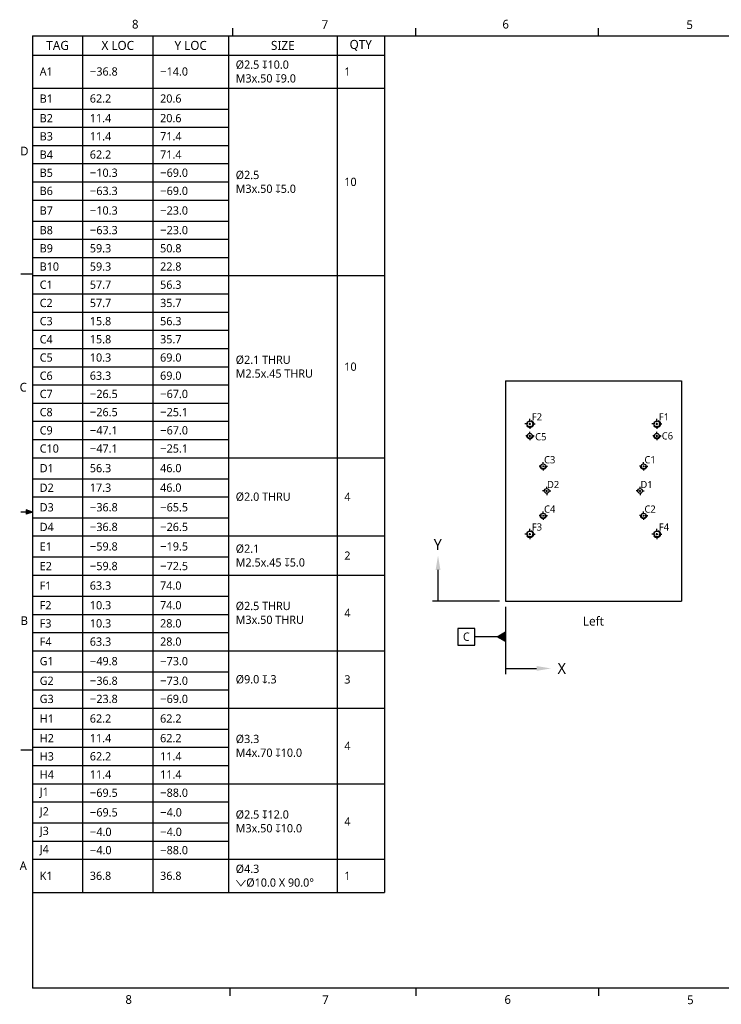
# Model space of a CAD drawing. Extents: x 0.3 to 39, y 0.1 to 10.9.
# Tile 3 of 4: x 22.3 to 30, y 0.1 to 10.9. Entities that reach past the tile are written whole.
import ezdxf

# ---------------------------------------------------------------- set-up
doc = ezdxf.new("R2010")
doc.units = 0
doc.header["$LTSCALE"] = 0.5
doc.header["$MEASUREMENT"] = 0
doc.linetypes.add('CENTER', pattern=[0.72, 0.45, -0.09, 0.09, -0.09])
doc.linetypes.add('HIDDEN', pattern=[0.15, 0.1, -0.05])
for name, color, linetype in [('ANNOTATION_LINES', 7, 'CONTINUOUS'), ('ANNOTATION_TEXT', 7, 'CONTINUOUS'), ('BORDER_FRAME', 7, 'CONTINUOUS'), ('CENTERMARKS', 7, 'CONTINUOUS'), ('ORIGIN_INDICATORS', 7, 'CONTINUOUS'), ('SKETCHED_GEOMETRY', 7, 'CONTINUOUS'), ('SURFACE_THREAD_SYMBOLS_ON_', 7, 'HIDDEN'), ('TABLES', 7, 'CONTINUOUS'), ('VISIBLE', 7, 'CONTINUOUS')]:
    doc.layers.add(name, color=color, linetype=linetype)
doc.styles.add('ONSHAPE-CUSTOM-STYLE-NOT00', font='NotoSans-Regular.ttf')
doc.styles.add('ONSHAPE-CUSTOM-STYLE-NOT01', font='NotoSans-Regular.ttf')
doc.styles.add('ONSHAPE-CUSTOM-STYLE-NOT02', font='NotoSans-Regular.ttf')
doc.styles.add('ONSHAPE-CUSTOM-STYLE-NOT06', font='NotoSans-Regular.ttf')
doc.styles.add('ONSHAPE-CUSTOM-STYLE-NOTEN', font='NotoSans-Regular.ttf')
doc.styles.add('ONSHAPE-CUSTOM-STYLE-NOTEO', font='NotoSans-Regular.ttf')
doc.styles.add('ONSHAPE-CUSTOM-STYLE-NOTEP', font='NotoSans-Regular.ttf')
doc.styles.add('ONSHAPE-CUSTOM-STYLE-NOTEQ', font='NotoSans-Regular.ttf')
doc.styles.add('ONSHAPE-CUSTOM-STYLE-NOTEW', font='NotoSans-Regular.ttf')
doc.styles.add('ONSHAPE-CUSTOM-STYLE-NOTEX', font='NotoSans-Regular.ttf')
doc.styles.add('ONSHAPE-CUSTOM-STYLE-NOTEY', font='NotoSans-Regular.ttf')
doc.styles.add('ONSHAPE-CUSTOM-STYLE-NOTEZ', font='NotoSans-Regular.ttf')
doc.styles.add('ONSHAPE-STANDARD', font='NotoSans-Regular.ttf')
doc.styles.add('ONSHAPE-STANDARD-HOLE-TAG', font='Noto Sans', dxfattribs={"height": 0.07874})
doc.styles.add('ONSHAPE-STANDARD-HOLETABL0', font='Noto Sans')
doc.styles.add('ONSHAPE-STANDARD-HOLETABLE', font='Noto Sans')
doc.styles.add('ONSHAPE-STANDARD-VIEW-LABE', font='Noto Sans', dxfattribs={"height": 0.098425})

# ---------------------------------------------------------------- blocks, each defined once
blk = doc.blocks.new('*T11')
at = {"layer": 'TABLES', "color": 0, "linetype": 'BYBLOCK'}
for p, q in [((0, 0), (3.855, 0)), ((0, 0), (0, -9.385)), ((0.549, 0), (0.549, -9.385)), ((1.319, 0), (1.319, -9.385)), ((2.147, 0), (2.147, -2.627)), ((3.337, 0), (3.337, -2.627)), ((3.855, 0), (3.855, -9.385)), ((0, -0.21), (3.855, -0.21)), ((0, -0.572), (3.855, -0.572)), ((0, -0.802), (2.147, -0.802)), ((0, -1.001), (2.147, -1.001)), ((0, -1.201), (2.147, -1.201)), ((0, -1.4), (2.147, -1.4)), ((0, -1.6), (2.147, -1.6)), ((0, -1.799), (2.147, -1.799)), ((0, -2.029), (2.147, -2.029)), ((0, -2.228), (2.147, -2.228)), ((0, -2.428), (2.147, -2.428)), ((0, -2.627), (3.855, -2.627)), ((2.147, -2.627), (2.147, -4.622)), ((3.337, -2.627), (3.337, -4.622)), ((0, -2.827), (2.147, -2.827)), ((0, -3.026), (2.147, -3.026)), ((0, -3.226), (2.147, -3.226)), ((0, -3.425), (2.147, -3.425)), ((0, -3.625), (2.147, -3.625)), ((0, -3.824), (2.147, -3.824)), ((0, -4.024), (2.147, -4.024)), ((0, -4.223), (2.147, -4.223)), ((0, -4.423), (2.147, -4.423)), ((0, -4.622), (3.855, -4.622)), ((2.147, -4.622), (2.147, -5.48)), ((3.337, -4.622), (3.337, -5.48)), ((0, -4.852), (2.147, -4.852)), ((0, -5.051), (2.147, -5.051)), ((0, -5.281), (2.147, -5.281)), ((0, -5.48), (3.855, -5.48)), ((2.147, -5.48), (2.147, -5.909)), ((3.337, -5.48), (3.337, -5.909)), ((0, -5.71), (2.147, -5.71)), ((0, -5.909), (3.855, -5.909)), ((2.147, -5.909), (2.147, -6.738)), ((3.337, -5.909), (3.337, -6.738)), ((0, -6.139), (2.147, -6.139)), ((0, -6.339), (2.147, -6.339)), ((0, -6.538), (2.147, -6.538)), ((0, -6.738), (3.855, -6.738)), ((2.147, -6.738), (2.147, -7.366)), ((3.337, -6.738), (3.337, -7.366)), ((0, -6.967), (2.147, -6.967)), ((0, -7.167), (2.147, -7.167)), ((0, -7.366), (3.855, -7.366)), ((2.147, -7.366), (2.147, -8.194)), ((3.337, -7.366), (3.337, -8.194)), ((0, -7.596), (2.147, -7.596)), ((0, -7.795), (2.147, -7.795)), ((0, -7.995), (2.147, -7.995)), ((0, -8.194), (3.855, -8.194)), ((2.147, -8.194), (2.147, -9.022)), ((3.337, -8.194), (3.337, -9.022)), ((0, -8.394), (2.147, -8.394)), ((0, -8.623), (2.147, -8.623)), ((0, -8.823), (2.147, -8.823)), ((0, -9.022), (3.855, -9.022)), ((2.147, -9.022), (2.147, -9.385)), ((3.337, -9.022), (3.337, -9.385)), ((0, -9.385), (3.855, -9.385))]:
    blk.add_line(p, q, dxfattribs=at)
at = {"layer": 'TABLES', "color": 7}
for s, insert, char_height, width, attachment_point, style in [('{TAG}', (0.275, -0.105), 0.0984, 0.3916, 5, 'ONSHAPE-STANDARD-HOLETABLE'), ('{X LOC}', (0.934, -0.105), 0.0984, 0.61278, 5, 'ONSHAPE-STANDARD-HOLETABLE'), ('{Y LOC}', (1.733, -0.105), 0.0984, 0.67012, 5, 'ONSHAPE-STANDARD-HOLETABLE'), ('{SIZE}', (2.742, -0.105), 0.0984, 1.0324, 5, 'ONSHAPE-STANDARD-HOLETABLE'), ('{QTY}', (3.596, -0.105), 0.0984, 0.3609, 5, 'ONSHAPE-STANDARD-HOLETABLE'), ('Ø2.5 {\\FGDT.SHX;x}10.0\\PM3x.50 {\\FGDT.SHX;x}9.0', (2.226, -0.391), 0.09055, 1.0324, 4, 'ONSHAPE-STANDARD-HOLETABL0'), ('{A1}', (0.079, -0.391), 0.0906, 0.3916, 4, 'ONSHAPE-STANDARD-HOLETABL0'), ('{−36.8}', (0.628, -0.391), 0.0906, 0.61278, 4, 'ONSHAPE-STANDARD-HOLETABL0'), ('{−14.0}', (1.398, -0.391), 0.0906, 0.67012, 4, 'ONSHAPE-STANDARD-HOLETABL0'), ('{1}', (3.416, -0.391), 0.0906, 0.3609, 4, 'ONSHAPE-STANDARD-HOLETABL0'), ('{B1}', (0.079, -0.687), 0.0906, 0.3916, 4, 'ONSHAPE-STANDARD-HOLETABL0'), ('{62.2}', (0.628, -0.687), 0.0906, 0.61278, 4, 'ONSHAPE-STANDARD-HOLETABL0'), ('{20.6}', (1.398, -0.687), 0.0906, 0.67012, 4, 'ONSHAPE-STANDARD-HOLETABL0'), ('{B2}', (0.079, -0.902), 0.0906, 0.3916, 4, 'ONSHAPE-STANDARD-HOLETABL0'), ('{11.4}', (0.628, -0.902), 0.0906, 0.61278, 4, 'ONSHAPE-STANDARD-HOLETABL0'), ('{20.6}', (1.398, -0.902), 0.0906, 0.67012, 4, 'ONSHAPE-STANDARD-HOLETABL0'), ('{B3}', (0.079, -1.101), 0.0906, 0.3916, 4, 'ONSHAPE-STANDARD-HOLETABL0'), ('{11.4}', (0.628, -1.101), 0.0906, 0.61278, 4, 'ONSHAPE-STANDARD-HOLETABL0'), ('{71.4}', (1.398, -1.101), 0.0906, 0.67012, 4, 'ONSHAPE-STANDARD-HOLETABL0'), ('{B4}', (0.079, -1.301), 0.0906, 0.3916, 4, 'ONSHAPE-STANDARD-HOLETABL0'), ('{62.2}', (0.628, -1.301), 0.0906, 0.61278, 4, 'ONSHAPE-STANDARD-HOLETABL0'), ('{71.4}', (1.398, -1.301), 0.0906, 0.67012, 4, 'ONSHAPE-STANDARD-HOLETABL0'), ('{B5}', (0.079, -1.5), 0.0906, 0.3916, 4, 'ONSHAPE-STANDARD-HOLETABL0'), ('{−10.3}', (0.628, -1.5), 0.0906, 0.61278, 4, 'ONSHAPE-STANDARD-HOLETABL0'), ('{−69.0}', (1.398, -1.5), 0.0906, 0.67012, 4, 'ONSHAPE-STANDARD-HOLETABL0'), ('Ø2.5\\PM3x.50 {\\FGDT.SHX;x}5.0', (2.226, -1.6), 0.09055, 1.0324, 4, 'ONSHAPE-STANDARD-HOLETABL0'), ('{10}', (3.416, -1.6), 0.0906, 0.3609, 4, 'ONSHAPE-STANDARD-HOLETABL0'), ('{B6}', (0.079, -1.699), 0.0906, 0.3916, 4, 'ONSHAPE-STANDARD-HOLETABL0'), ('{−63.3}', (0.628, -1.699), 0.0906, 0.61278, 4, 'ONSHAPE-STANDARD-HOLETABL0'), ('{−69.0}', (1.398, -1.699), 0.0906, 0.67012, 4, 'ONSHAPE-STANDARD-HOLETABL0'), ('{B7}', (0.079, -1.914), 0.0906, 0.3916, 4, 'ONSHAPE-STANDARD-HOLETABL0'), ('{−10.3}', (0.628, -1.914), 0.0906, 0.61278, 4, 'ONSHAPE-STANDARD-HOLETABL0'), ('{−23.0}', (1.398, -1.914), 0.0906, 0.67012, 4, 'ONSHAPE-STANDARD-HOLETABL0'), ('{B8}', (0.079, -2.129), 0.0906, 0.3916, 4, 'ONSHAPE-STANDARD-HOLETABL0'), ('{−63.3}', (0.628, -2.129), 0.0906, 0.61278, 4, 'ONSHAPE-STANDARD-HOLETABL0'), ('{−23.0}', (1.398, -2.129), 0.0906, 0.67012, 4, 'ONSHAPE-STANDARD-HOLETABL0'), ('{B9}', (0.079, -2.328), 0.0906, 0.3916, 4, 'ONSHAPE-STANDARD-HOLETABL0'), ('{59.3}', (0.628, -2.328), 0.0906, 0.61278, 4, 'ONSHAPE-STANDARD-HOLETABL0'), ('{50.8}', (1.398, -2.328), 0.0906, 0.67012, 4, 'ONSHAPE-STANDARD-HOLETABL0'), ('{B10}', (0.079, -2.528), 0.0906, 0.3916, 4, 'ONSHAPE-STANDARD-HOLETABL0'), ('{59.3}', (0.628, -2.528), 0.0906, 0.61278, 4, 'ONSHAPE-STANDARD-HOLETABL0'), ('{22.8}', (1.398, -2.528), 0.0906, 0.67012, 4, 'ONSHAPE-STANDARD-HOLETABL0'), ('{C1}', (0.079, -2.727), 0.0906, 0.3916, 4, 'ONSHAPE-STANDARD-HOLETABL0'), ('{57.7}', (0.628, -2.727), 0.0906, 0.61278, 4, 'ONSHAPE-STANDARD-HOLETABL0'), ('{56.3}', (1.398, -2.727), 0.0906, 0.67012, 4, 'ONSHAPE-STANDARD-HOLETABL0'), ('{C2}', (0.079, -2.927), 0.0906, 0.3916, 4, 'ONSHAPE-STANDARD-HOLETABL0'), ('{57.7}', (0.628, -2.927), 0.0906, 0.61278, 4, 'ONSHAPE-STANDARD-HOLETABL0'), ('{35.7}', (1.398, -2.927), 0.0906, 0.67012, 4, 'ONSHAPE-STANDARD-HOLETABL0'), ('{C3}', (0.079, -3.126), 0.0906, 0.3916, 4, 'ONSHAPE-STANDARD-HOLETABL0'), ('{15.8}', (0.628, -3.126), 0.0906, 0.61278, 4, 'ONSHAPE-STANDARD-HOLETABL0'), ('{56.3}', (1.398, -3.126), 0.0906, 0.67012, 4, 'ONSHAPE-STANDARD-HOLETABL0'), ('{C4}', (0.079, -3.325), 0.0906, 0.3916, 4, 'ONSHAPE-STANDARD-HOLETABL0'), ('{15.8}', (0.628, -3.325), 0.0906, 0.61278, 4, 'ONSHAPE-STANDARD-HOLETABL0'), ('{35.7}', (1.398, -3.325), 0.0906, 0.67012, 4, 'ONSHAPE-STANDARD-HOLETABL0'), ('{C5}', (0.079, -3.525), 0.0906, 0.3916, 4, 'ONSHAPE-STANDARD-HOLETABL0'), ('{10.3}', (0.628, -3.525), 0.0906, 0.61278, 4, 'ONSHAPE-STANDARD-HOLETABL0'), ('{69.0}', (1.398, -3.525), 0.0906, 0.67012, 4, 'ONSHAPE-STANDARD-HOLETABL0'), ('Ø2.1 THRU\\PM2.5x.45 THRU', (2.226, -3.625), 0.09055, 1.0324, 4, 'ONSHAPE-STANDARD-HOLETABL0'), ('{C6}', (0.079, -3.724), 0.0906, 0.3916, 4, 'ONSHAPE-STANDARD-HOLETABL0'), ('{63.3}', (0.628, -3.724), 0.0906, 0.61278, 4, 'ONSHAPE-STANDARD-HOLETABL0'), ('{69.0}', (1.398, -3.724), 0.0906, 0.67012, 4, 'ONSHAPE-STANDARD-HOLETABL0'), ('{10}', (3.416, -3.625), 0.0906, 0.3609, 4, 'ONSHAPE-STANDARD-HOLETABL0'), ('{C7}', (0.079, -3.924), 0.0906, 0.3916, 4, 'ONSHAPE-STANDARD-HOLETABL0'), ('{−26.5}', (0.628, -3.924), 0.0906, 0.61278, 4, 'ONSHAPE-STANDARD-HOLETABL0'), ('{−67.0}', (1.398, -3.924), 0.0906, 0.67012, 4, 'ONSHAPE-STANDARD-HOLETABL0'), ('{C8}', (0.079, -4.123), 0.0906, 0.3916, 4, 'ONSHAPE-STANDARD-HOLETABL0'), ('{−26.5}', (0.628, -4.123), 0.0906, 0.61278, 4, 'ONSHAPE-STANDARD-HOLETABL0'), ('{−25.1}', (1.398, -4.123), 0.0906, 0.67012, 4, 'ONSHAPE-STANDARD-HOLETABL0'), ('{C9}', (0.079, -4.323), 0.0906, 0.3916, 4, 'ONSHAPE-STANDARD-HOLETABL0'), ('{−47.1}', (0.628, -4.323), 0.0906, 0.61278, 4, 'ONSHAPE-STANDARD-HOLETABL0'), ('{−67.0}', (1.398, -4.323), 0.0906, 0.67012, 4, 'ONSHAPE-STANDARD-HOLETABL0'), ('{C10}', (0.079, -4.522), 0.0906, 0.3916, 4, 'ONSHAPE-STANDARD-HOLETABL0'), ('{−47.1}', (0.628, -4.522), 0.0906, 0.61278, 4, 'ONSHAPE-STANDARD-HOLETABL0'), ('{−25.1}', (1.398, -4.522), 0.0906, 0.67012, 4, 'ONSHAPE-STANDARD-HOLETABL0'), ('{D1}', (0.079, -4.737), 0.0906, 0.3916, 4, 'ONSHAPE-STANDARD-HOLETABL0'), ('{56.3}', (0.628, -4.737), 0.0906, 0.61278, 4, 'ONSHAPE-STANDARD-HOLETABL0'), ('{46.0}', (1.398, -4.737), 0.0906, 0.67012, 4, 'ONSHAPE-STANDARD-HOLETABL0'), ('{D2}', (0.079, -4.951), 0.0906, 0.3916, 4, 'ONSHAPE-STANDARD-HOLETABL0'), ('{17.3}', (0.628, -4.951), 0.0906, 0.61278, 4, 'ONSHAPE-STANDARD-HOLETABL0'), ('{46.0}', (1.398, -4.951), 0.0906, 0.67012, 4, 'ONSHAPE-STANDARD-HOLETABL0'), ('Ø2.0 THRU', (2.226, -5.051), 0.0906, 1.0324, 4, 'ONSHAPE-STANDARD-HOLETABL0'), ('{4}', (3.416, -5.051), 0.0906, 0.3609, 4, 'ONSHAPE-STANDARD-HOLETABL0'), ('{D3}', (0.079, -5.166), 0.0906, 0.3916, 4, 'ONSHAPE-STANDARD-HOLETABL0'), ('{−36.8}', (0.628, -5.166), 0.0906, 0.61278, 4, 'ONSHAPE-STANDARD-HOLETABL0'), ('{−65.5}', (1.398, -5.166), 0.0906, 0.67012, 4, 'ONSHAPE-STANDARD-HOLETABL0'), ('{D4}', (0.079, -5.381), 0.0906, 0.3916, 4, 'ONSHAPE-STANDARD-HOLETABL0'), ('{−36.8}', (0.628, -5.381), 0.0906, 0.61278, 4, 'ONSHAPE-STANDARD-HOLETABL0'), ('{−26.5}', (1.398, -5.381), 0.0906, 0.67012, 4, 'ONSHAPE-STANDARD-HOLETABL0'), ('{E1}', (0.079, -5.595), 0.0906, 0.3916, 4, 'ONSHAPE-STANDARD-HOLETABL0'), ('{−59.8}', (0.628, -5.595), 0.0906, 0.61278, 4, 'ONSHAPE-STANDARD-HOLETABL0'), ('{−19.5}', (1.398, -5.595), 0.0906, 0.67012, 4, 'ONSHAPE-STANDARD-HOLETABL0'), ('Ø2.1\\PM2.5x.45 {\\FGDT.SHX;x}5.0', (2.226, -5.695), 0.09055, 1.0324, 4, 'ONSHAPE-STANDARD-HOLETABL0'), ('{2}', (3.416, -5.695), 0.0906, 0.3609, 4, 'ONSHAPE-STANDARD-HOLETABL0'), ('{E2}', (0.079, -5.81), 0.0906, 0.3916, 4, 'ONSHAPE-STANDARD-HOLETABL0'), ('{−59.8}', (0.628, -5.81), 0.0906, 0.61278, 4, 'ONSHAPE-STANDARD-HOLETABL0'), ('{−72.5}', (1.398, -5.81), 0.0906, 0.67012, 4, 'ONSHAPE-STANDARD-HOLETABL0'), ('{F1}', (0.079, -6.024), 0.0906, 0.3916, 4, 'ONSHAPE-STANDARD-HOLETABL0'), ('{63.3}', (0.628, -6.024), 0.0906, 0.61278, 4, 'ONSHAPE-STANDARD-HOLETABL0'), ('{74.0}', (1.398, -6.024), 0.0906, 0.67012, 4, 'ONSHAPE-STANDARD-HOLETABL0'), ('{F2}', (0.079, -6.239), 0.0906, 0.3916, 4, 'ONSHAPE-STANDARD-HOLETABL0'), ('{10.3}', (0.628, -6.239), 0.0906, 0.61278, 4, 'ONSHAPE-STANDARD-HOLETABL0'), ('{74.0}', (1.398, -6.239), 0.0906, 0.67012, 4, 'ONSHAPE-STANDARD-HOLETABL0'), ('Ø2.5 THRU\\PM3x.50 THRU', (2.226, -6.323), 0.09055, 1.0324, 4, 'ONSHAPE-STANDARD-HOLETABL0'), ('{4}', (3.416, -6.323), 0.0906, 0.3609, 4, 'ONSHAPE-STANDARD-HOLETABL0'), ('{F3}', (0.079, -6.438), 0.0906, 0.3916, 4, 'ONSHAPE-STANDARD-HOLETABL0'), ('{10.3}', (0.628, -6.438), 0.0906, 0.61278, 4, 'ONSHAPE-STANDARD-HOLETABL0'), ('{28.0}', (1.398, -6.438), 0.0906, 0.67012, 4, 'ONSHAPE-STANDARD-HOLETABL0'), ('{F4}', (0.079, -6.638), 0.0906, 0.3916, 4, 'ONSHAPE-STANDARD-HOLETABL0'), ('{63.3}', (0.628, -6.638), 0.0906, 0.61278, 4, 'ONSHAPE-STANDARD-HOLETABL0'), ('{28.0}', (1.398, -6.638), 0.0906, 0.67012, 4, 'ONSHAPE-STANDARD-HOLETABL0'), ('{G1}', (0.079, -6.852), 0.0906, 0.3916, 4, 'ONSHAPE-STANDARD-HOLETABL0'), ('{−49.8}', (0.628, -6.852), 0.0906, 0.61278, 4, 'ONSHAPE-STANDARD-HOLETABL0'), ('{−73.0}', (1.398, -6.852), 0.0906, 0.67012, 4, 'ONSHAPE-STANDARD-HOLETABL0'), ('{G2}', (0.079, -7.067), 0.0906, 0.3916, 4, 'ONSHAPE-STANDARD-HOLETABL0'), ('{−36.8}', (0.628, -7.067), 0.0906, 0.61278, 4, 'ONSHAPE-STANDARD-HOLETABL0'), ('{−73.0}', (1.398, -7.067), 0.0906, 0.67012, 4, 'ONSHAPE-STANDARD-HOLETABL0'), ('Ø9.0 {\\FGDT.SHX;x}.3', (2.226, -7.052), 0.09055, 1.0324, 4, 'ONSHAPE-STANDARD-HOLETABL0'), ('{3}', (3.416, -7.052), 0.0906, 0.3609, 4, 'ONSHAPE-STANDARD-HOLETABL0'), ('{G3}', (0.079, -7.266), 0.0906, 0.3916, 4, 'ONSHAPE-STANDARD-HOLETABL0'), ('{−23.8}', (0.628, -7.266), 0.0906, 0.61278, 4, 'ONSHAPE-STANDARD-HOLETABL0'), ('{−69.0}', (1.398, -7.266), 0.0906, 0.67012, 4, 'ONSHAPE-STANDARD-HOLETABL0'), ('{H1}', (0.079, -7.481), 0.0906, 0.3916, 4, 'ONSHAPE-STANDARD-HOLETABL0'), ('{62.2}', (0.628, -7.481), 0.0906, 0.61278, 4, 'ONSHAPE-STANDARD-HOLETABL0'), ('{62.2}', (1.398, -7.481), 0.0906, 0.67012, 4, 'ONSHAPE-STANDARD-HOLETABL0'), ('{H2}', (0.079, -7.696), 0.0906, 0.3916, 4, 'ONSHAPE-STANDARD-HOLETABL0'), ('{11.4}', (0.628, -7.696), 0.0906, 0.61278, 4, 'ONSHAPE-STANDARD-HOLETABL0'), ('{62.2}', (1.398, -7.696), 0.0906, 0.67012, 4, 'ONSHAPE-STANDARD-HOLETABL0'), ('Ø3.3\\PM4x.70 {\\FGDT.SHX;x}10.0', (2.226, -7.78), 0.09055, 1.0324, 4, 'ONSHAPE-STANDARD-HOLETABL0'), ('{4}', (3.416, -7.78), 0.0906, 0.3609, 4, 'ONSHAPE-STANDARD-HOLETABL0'), ('{H3}', (0.079, -7.895), 0.0906, 0.3916, 4, 'ONSHAPE-STANDARD-HOLETABL0'), ('{62.2}', (0.628, -7.895), 0.0906, 0.61278, 4, 'ONSHAPE-STANDARD-HOLETABL0'), ('{11.4}', (1.398, -7.895), 0.0906, 0.67012, 4, 'ONSHAPE-STANDARD-HOLETABL0'), ('{H4}', (0.079, -8.094), 0.0906, 0.3916, 4, 'ONSHAPE-STANDARD-HOLETABL0'), ('{11.4}', (0.628, -8.094), 0.0906, 0.61278, 4, 'ONSHAPE-STANDARD-HOLETABL0'), ('{11.4}', (1.398, -8.094), 0.0906, 0.67012, 4, 'ONSHAPE-STANDARD-HOLETABL0'), ('{J1}', (0.079, -8.294), 0.0906, 0.3916, 4, 'ONSHAPE-STANDARD-HOLETABL0'), ('{−69.5}', (0.628, -8.294), 0.0906, 0.61278, 4, 'ONSHAPE-STANDARD-HOLETABL0'), ('{−88.0}', (1.398, -8.294), 0.0906, 0.67012, 4, 'ONSHAPE-STANDARD-HOLETABL0'), ('{J2}', (0.079, -8.509), 0.0906, 0.3916, 4, 'ONSHAPE-STANDARD-HOLETABL0'), ('{−69.5}', (0.628, -8.509), 0.0906, 0.61278, 4, 'ONSHAPE-STANDARD-HOLETABL0'), ('{−4.0}', (1.398, -8.509), 0.0906, 0.67012, 4, 'ONSHAPE-STANDARD-HOLETABL0'), ('Ø2.5 {\\FGDT.SHX;x}12.0\\PM3x.50 {\\FGDT.SHX;x}10.0', (2.226, -8.608), 0.09055, 1.0324, 4, 'ONSHAPE-STANDARD-HOLETABL0'), ('{4}', (3.416, -8.608), 0.0906, 0.3609, 4, 'ONSHAPE-STANDARD-HOLETABL0'), ('{J3}', (0.079, -8.723), 0.0906, 0.3916, 4, 'ONSHAPE-STANDARD-HOLETABL0'), ('{−4.0}', (0.628, -8.723), 0.0906, 0.61278, 4, 'ONSHAPE-STANDARD-HOLETABL0'), ('{−4.0}', (1.398, -8.723), 0.0906, 0.67012, 4, 'ONSHAPE-STANDARD-HOLETABL0'), ('{J4}', (0.079, -8.923), 0.0906, 0.3916, 4, 'ONSHAPE-STANDARD-HOLETABL0'), ('{−4.0}', (0.628, -8.923), 0.0906, 0.61278, 4, 'ONSHAPE-STANDARD-HOLETABL0'), ('{−88.0}', (1.398, -8.923), 0.0906, 0.67012, 4, 'ONSHAPE-STANDARD-HOLETABL0'), ('{K1}', (0.079, -9.204), 0.0906, 0.3916, 4, 'ONSHAPE-STANDARD-HOLETABL0'), ('{36.8}', (0.628, -9.204), 0.0906, 0.61278, 4, 'ONSHAPE-STANDARD-HOLETABL0'), ('{36.8}', (1.398, -9.204), 0.0906, 0.67012, 4, 'ONSHAPE-STANDARD-HOLETABL0'), ('Ø4.3\\P{\\FGDT.SHX;w}Ø10.0 X 90.0°', (2.226, -9.204), 0.09055, 1.0324, 4, 'ONSHAPE-STANDARD-HOLETABL0'), ('{1}', (3.416, -9.204), 0.0906, 0.3609, 4, 'ONSHAPE-STANDARD-HOLETABL0')]:
    blk.add_mtext(s, dxfattribs=dict(at, insert=insert, char_height=char_height, width=width, attachment_point=attachment_point, style=style))

msp = doc.modelspace()

# ---------------------------------------------------------------- linework, layer by layer
at = {"layer": 'ANNOTATION_LINES', "color": 7}
for p, q in [((27.6207, 4.4445), (27.6207, 4.0389)), ((27.5302, 4.1176), (27.2847, 4.1176))]:
    msp.add_line(p, q, dxfattribs=at)
for points in [[(27.1015, 4.026), (27.2847, 4.026), (27.2847, 4.2093), (27.1015, 4.2093)], [(27.5302, 4.1176), (27.6207, 4.1698), (27.6207, 4.0654)]]:
    msp.add_lwpolyline(points, close=True, dxfattribs=at)
msp.add_solid([(27.5302, 4.1176), (27.6207, 4.1698), (27.5302, 4.1176), (27.6207, 4.0654)], dxfattribs=at)
at = {"layer": 'BORDER_FRAME'}
for p, q in [((22.4403, 10.7013), (22.4403, 0.267)), ((22.4403, 10.7013), (38.8936, 10.7013)), ((24.635, 10.7013), (24.635, 10.7876)), ((26.6386, 10.7013), (26.6386, 10.7876)), ((28.6422, 10.7013), (28.6422, 10.7876)), ((22.44, 8.092), (22.3127, 8.092)), ((22.44, 5.4841), (22.3716, 5.5085)), ((22.3716, 5.5085), (22.3716, 5.4611)), ((22.44, 5.4841), (22.3127, 5.4841)), ((22.44, 5.4841), (22.3716, 5.4933)), ((22.44, 5.4841), (22.3716, 5.4611)), ((22.44, 5.4841), (22.3716, 5.4736)), ((22.44, 2.8762), (22.3127, 2.8762)), ((38.8936, 0.267), (22.4403, 0.267)), ((24.6034, 0.267), (24.6034, 0.1834)), ((26.6386, 0.2697), (26.6386, 0.1834)), ((28.6422, 0.2697), (28.6422, 0.1834))]:
    msp.add_line(p, q, dxfattribs=at)
at = {"layer": 'CENTERMARKS', "linetype": 'CENTER'}
for p, q in [((27.8898, 6.4727), (27.8898, 6.5055)), ((29.2808, 6.4727), (29.2808, 6.5055)), ((27.8668, 6.4497), (27.834, 6.4497)), ((27.8898, 6.4268), (27.8898, 6.394)), ((27.9127, 6.4497), (27.9455, 6.4497)), ((29.2579, 6.4497), (29.2251, 6.4497)), ((29.2808, 6.4268), (29.2808, 6.394)), ((29.3038, 6.4497), (29.3366, 6.4497)), ((27.8709, 6.3185), (27.844, 6.3185)), ((27.8898, 6.3373), (27.8898, 6.3642)), ((27.8898, 6.2997), (27.8898, 6.2728)), ((27.9086, 6.3185), (27.9355, 6.3185)), ((29.262, 6.3185), (29.2351, 6.3185)), ((29.2808, 6.3373), (29.2808, 6.3642)), ((29.2808, 6.2997), (29.2808, 6.2728)), ((29.2997, 6.3185), (29.3266, 6.3185)), ((28.0166, 5.9852), (27.9897, 5.9852)), ((28.0354, 6.004), (28.0354, 6.0309)), ((28.0354, 5.9663), (28.0354, 5.9394)), ((28.0543, 5.9852), (28.0812, 5.9852)), ((29.1163, 5.9852), (29.0894, 5.9852)), ((29.1352, 6.004), (29.1352, 6.0309)), ((29.1352, 5.9663), (29.1352, 5.9394)), ((29.154, 5.9852), (29.1809, 5.9852)), ((28.0735, 5.7332), (28.0735, 5.7595)), ((29.0971, 5.7332), (29.0971, 5.7595)), ((28.0551, 5.7148), (28.0289, 5.7148)), ((28.0735, 5.6965), (28.0735, 5.6702)), ((28.0919, 5.7148), (28.1181, 5.7148)), ((29.0787, 5.7148), (29.0525, 5.7148)), ((29.0971, 5.6965), (29.0971, 5.6702)), ((29.1155, 5.7148), (29.1417, 5.7148)), ((28.0166, 5.4445), (27.9897, 5.4445)), ((28.0354, 5.4633), (28.0354, 5.4902)), ((28.0354, 5.4257), (28.0354, 5.3988)), ((28.0543, 5.4445), (28.0812, 5.4445)), ((29.1163, 5.4445), (29.0894, 5.4445)), ((29.1352, 5.4633), (29.1352, 5.4902)), ((29.1352, 5.4257), (29.1352, 5.3988)), ((29.154, 5.4445), (29.1809, 5.4445)), ((27.8898, 5.2654), (27.8898, 5.2982)), ((29.2808, 5.2654), (29.2808, 5.2982)), ((27.8668, 5.2424), (27.834, 5.2424)), ((27.8898, 5.2194), (27.8898, 5.1866)), ((27.9127, 5.2424), (27.9455, 5.2424)), ((29.2579, 5.2424), (29.2251, 5.2424)), ((29.2808, 5.2194), (29.2808, 5.1866)), ((29.3038, 5.2424), (29.3366, 5.2424))]:
    msp.add_line(p, q, dxfattribs=at)
at = {"layer": 'CENTERMARKS', "linetype": 'CONTINUOUS'}
for p, q in [((27.8783, 6.4497), (27.9012, 6.4497)), ((27.8898, 6.4383), (27.8898, 6.4612)), ((29.2693, 6.4497), (29.2923, 6.4497)), ((29.2808, 6.4383), (29.2808, 6.4612)), ((27.8803, 6.3185), (27.8992, 6.3185)), ((27.8898, 6.3091), (27.8898, 6.3279)), ((29.2714, 6.3185), (29.2902, 6.3185)), ((29.2808, 6.3091), (29.2808, 6.3279)), ((28.026, 5.9852), (28.0448, 5.9852)), ((28.0354, 5.9758), (28.0354, 5.9946)), ((29.1257, 5.9852), (29.1446, 5.9852)), ((29.1352, 5.9758), (29.1352, 5.9946)), ((28.0735, 5.7056), (28.0735, 5.724)), ((29.0971, 5.7056), (29.0971, 5.724)), ((28.0643, 5.7148), (28.0827, 5.7148)), ((29.0879, 5.7148), (29.1063, 5.7148)), ((28.026, 5.4445), (28.0448, 5.4445)), ((28.0354, 5.4351), (28.0354, 5.4539)), ((29.1257, 5.4445), (29.1446, 5.4445)), ((29.1352, 5.4351), (29.1352, 5.4539)), ((27.8783, 5.2424), (27.9012, 5.2424)), ((27.8898, 5.2309), (27.8898, 5.2539)), ((29.2693, 5.2424), (29.2923, 5.2424)), ((29.2808, 5.2309), (29.2808, 5.2539))]:
    msp.add_line(p, q, dxfattribs=at)
at = {"layer": 'ORIGIN_INDICATORS', "color": 7}
for p, q in [((26.8832, 4.5075), (26.8832, 4.85)), ((27.5582, 4.5075), (26.8207, 4.5075)), ((27.6207, 4.445), (27.6207, 3.7075)), ((27.6207, 3.77), (27.9632, 3.77))]:
    msp.add_line(p, q, dxfattribs=at)
for points in [[(26.8832, 5.0075), (26.857, 4.85), (26.9095, 4.85)], [(28.1207, 3.77), (27.9632, 3.7962), (27.9632, 3.7437)]]:
    msp.add_solid(points, dxfattribs=at)
at = {"layer": 'SURFACE_THREAD_SYMBOLS_ON_'}
for centre, radius in [((27.8898, 6.4497), 0.0394), ((29.2808, 6.4497), 0.0394), ((27.8898, 6.3185), 0.0328), ((29.2808, 6.3185), 0.0328), ((28.0354, 5.9852), 0.0328), ((29.1352, 5.9852), 0.0328), ((28.0354, 5.4445), 0.0328), ((29.1352, 5.4445), 0.0328), ((27.8898, 5.2424), 0.0394), ((29.2808, 5.2424), 0.0394)]:
    msp.add_circle(centre, radius, dxfattribs=at)
at = {"layer": 'VISIBLE'}
for p, q in [((27.6207, 6.9222), (29.5499, 6.9222)), ((27.6207, 6.9222), (27.6207, 4.5075)), ((29.5499, 6.9222), (29.5499, 4.5075)), ((27.6207, 4.5075), (29.5499, 4.5075))]:
    msp.add_line(p, q, dxfattribs=at)
for centre, radius in [((27.8898, 6.4497), 0.0328), ((29.2808, 6.4497), 0.0328), ((27.8898, 6.3185), 0.0269), ((29.2808, 6.3185), 0.0269), ((28.0354, 5.9852), 0.0269), ((29.1352, 5.9852), 0.0269), ((28.0735, 5.7148), 0.0262), ((29.0971, 5.7148), 0.0262), ((28.0354, 5.4445), 0.0269), ((29.1352, 5.4445), 0.0269), ((27.8898, 5.2424), 0.0328), ((29.2808, 5.2424), 0.0328)]:
    msp.add_circle(centre, radius, dxfattribs=at)

# ---------------------------------------------------------------- block references
at = {"layer": 'TABLES'}
msp.add_blockref('*T11', (22.4403, 10.7013), dxfattribs=at)

# ---------------------------------------------------------------- texts
at = {"layer": 'ANNOTATION_TEXT', "color": 7}
for s, insert, char_height, attachment_point, style in [('F2', (27.9668, 6.5267), 0.07874, 5, 'ONSHAPE-STANDARD-HOLE-TAG'), ('F1', (29.3578, 6.5267), 0.07874, 5, 'ONSHAPE-STANDARD-HOLE-TAG'), ('C6', (29.396, 6.3179), 0.07874, 5, 'ONSHAPE-STANDARD-HOLE-TAG'), ('C5', (28.0089, 6.3084), 0.07874, 5, 'ONSHAPE-STANDARD-HOLE-TAG'), ('C3', (28.1065, 6.0563), 0.07874, 5, 'ONSHAPE-STANDARD-HOLE-TAG'), ('C1', (29.2063, 6.0563), 0.07874, 5, 'ONSHAPE-STANDARD-HOLE-TAG'), ('D2', (28.1439, 5.7853), 0.07874, 5, 'ONSHAPE-STANDARD-HOLE-TAG'), ('D1', (29.1675, 5.7853), 0.07874, 5, 'ONSHAPE-STANDARD-HOLE-TAG'), ('C4', (28.1065, 5.5156), 0.07874, 5, 'ONSHAPE-STANDARD-HOLE-TAG'), ('C2', (29.2063, 5.5156), 0.07874, 5, 'ONSHAPE-STANDARD-HOLE-TAG'), ('F3', (27.9668, 5.3194), 0.07874, 5, 'ONSHAPE-STANDARD-HOLE-TAG'), ('F4', (29.3578, 5.3194), 0.07874, 5, 'ONSHAPE-STANDARD-HOLE-TAG'), ('Left', (28.5853, 4.3375), 0.09843, 2, 'ONSHAPE-STANDARD-VIEW-LABE'), ('{\\fNoto Sans;C}', (27.1931, 4.1176), 0.090551, 5, 'ONSHAPE-STANDARD')]:
    msp.add_mtext(s, dxfattribs=dict(at, insert=insert, char_height=char_height, attachment_point=attachment_point, style=style))
at = {"layer": 'BORDER_FRAME', "char_height": 0.0954, "attachment_point": 1}
for s, insert, style in [('8', (23.5301, 10.877), 'ONSHAPE-CUSTOM-STYLE-NOTEZ'), ('7', (25.6082, 10.8735), 'ONSHAPE-CUSTOM-STYLE-NOTEY'), ('6', (27.5885, 10.8771), 'ONSHAPE-CUSTOM-STYLE-NOTEX'), ('5', (29.6043, 10.8723), 'ONSHAPE-CUSTOM-STYLE-NOTEW'), ('D', (22.3058, 9.4869), 'ONSHAPE-CUSTOM-STYLE-NOT00'), ('C', (22.2993, 6.8994), 'ONSHAPE-CUSTOM-STYLE-NOT01'), ('B', (22.3095, 4.3415), 'ONSHAPE-CUSTOM-STYLE-NOT02'), ('8', (23.4583, 0.1895), 'ONSHAPE-CUSTOM-STYLE-NOTEN'), ('7', (25.6147, 0.1895), 'ONSHAPE-CUSTOM-STYLE-NOTEO'), ('6', (27.6109, 0.1899), 'ONSHAPE-CUSTOM-STYLE-NOTEP'), ('5', (29.612, 0.1868), 'ONSHAPE-CUSTOM-STYLE-NOTEQ')]:
    msp.add_mtext(s, dxfattribs=dict(at, insert=insert, style=style))
at = {"layer": 'ORIGIN_INDICATORS', "color": 7, "char_height": 0.12, "attachment_point": 1, "style": 'ONSHAPE-STANDARD'}
for s, insert, width in [('\\fNoto Sans|b0|i0|c0|p0;\\W1.0000000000;\\T1.0000000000;\\o\\lY', (26.8359, 5.1877), 0.094741), ('\\fNoto Sans|b0|i0|c0|p0;\\W1.0000000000;\\T1.0000000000;\\o\\lX', (28.193, 3.8302), 0.098093)]:
    msp.add_mtext(s, dxfattribs=dict(at, insert=insert, width=width))
at = {"layer": 'SKETCHED_GEOMETRY', "insert": (22.2995, 1.6555), "char_height": 0.0954, "attachment_point": 1, "style": 'ONSHAPE-CUSTOM-STYLE-NOT06'}
msp.add_mtext('A', dxfattribs=at)

doc.saveas('drawing.dxf')
